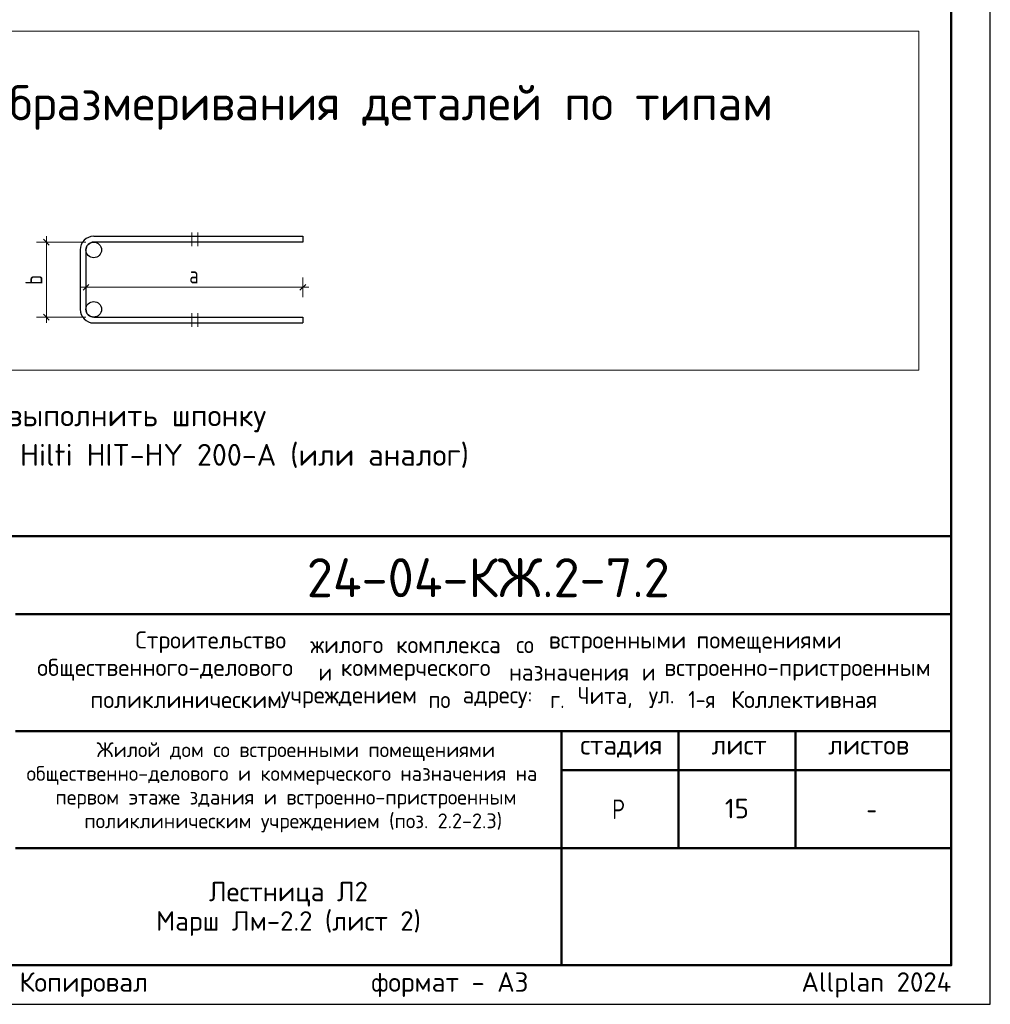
# Model space of a CAD drawing. Header units: millimetres. Extents: x 0 to 21000, y -5 to 14850.
# Tile 19 of 28: x 14777 to 21000, y 0 to 6312. Entities that reach past the tile are written whole.
import ezdxf

# ---------------------------------------------------------------- set-up
doc = ezdxf.new("R2010")
doc.units = ezdxf.units.MM
doc.layers.add('Standard', color=7, linetype='Continuous', lineweight=25)
doc.layers.add('Надписи', color=7, linetype='Continuous', lineweight=25)
doc.styles.add('ISOCPEUR', font='txt')

msp = doc.modelspace()

# ---------------------------------------------------------------- linework, layer by layer
at = {"layer": 'Standard', "color": 7, "linetype": 'Continuous', "lineweight": 13, "transparency": 33554687}
for p, q in [((14948.2, 4885.6), (14948.2, 4923.1)), ((15881, 4948.1), (15881, 4860.6)), ((15918.5, 4860.6), (15918.5, 4948.1)), ((14948.2, 4885.6), (14885.7, 4885.6)), ((14948.2, 4885.6), (15010.7, 4885.6)), ((14948.2, 4885.6), (15201.7, 4885.6)), ((15201.7, 4596), (15201.7, 4658.5)), ((16592.2, 4596), (16592.2, 4658.5)), ((15201.7, 4596), (15164.2, 4596)), ((15201.7, 4596), (15201.7, 4533.5)), ((15201.7, 4596), (16592.2, 4596)), ((16592.2, 4596), (16592.2, 4533.5)), ((16592.2, 4596), (16629.7, 4596)), ((15881, 4430.1), (15881, 4342.6)), ((15918.5, 4342.6), (15918.5, 4430.1)), ((14948.2, 4405.1), (14885.7, 4405.1)), ((14948.2, 4405.1), (15010.7, 4405.1)), ((14948.2, 4405.1), (15201.7, 4405.1)), ((14948.2, 4405.1), (14948.2, 4367.6))]:
    msp.add_line(p, q, dxfattribs=at)
at = {"layer": 'Standard', "color": 7, "linetype": 'Continuous', "lineweight": 25, "transparency": 33554687}
for p, q in [((14929.4, 4904.3), (14966.9, 4866.8)), ((15164.2, 4835.6), (15164.2, 4455.1)), ((15201.7, 4835.6), (15201.7, 4455.1)), ((15183, 4577.3), (15220.5, 4614.8)), ((16573.5, 4577.3), (16611, 4614.8)), ((14929.4, 4423.8), (14966.9, 4386.3)), ((15251.7, 4405.1), (16592.2, 4405.1)), ((15251.7, 4367.6), (16592.2, 4367.6)), ((16592.2, 4405.1), (16592.2, 4367.6)), ((20750, 250), (20750, 3000)), ((11500, 250), (20750, 250)), ((11500, 250), (20750, 250)), ((11500, 250), (20750, 250))]:
    msp.add_line(p, q, dxfattribs=at)
at = {"layer": 'Standard', "color": 7, "linetype": 'Continuous', "lineweight": 50, "transparency": 33554687}
for p, q in [((11500, 3000), (20750, 3000)), ((14750, 2500), (20750, 2500)), ((14750, 1750), (20750, 1750)), ((18250, 1000), (18250, 1750)), ((19000, 1000), (19000, 1750)), ((19750, 1000), (19750, 1750)), ((18250, 1500), (20750, 1500)), ((14750, 1000), (20750, 1000)), ((18250, 250), (18250, 1000)), ((18250, 250), (18250, 1000))]:
    msp.add_line(p, q, dxfattribs=at)
at = {"layer": 'Standard', "color": 7, "linetype": 'Continuous', "lineweight": 25, "transparency": 33554687}
msp.add_lwpolyline([(0, 0), (21000, 0), (21000, 14850), (0, 14850), (0, 0)], close=True, dxfattribs=at)
at = {"layer": 'Standard', "color": 7, "linetype": 'Continuous', "lineweight": 13, "transparency": 33554687}
for points in [[(21000, 14850), (0, 14850), (0, 0), (21000, 0), (21000, 14850)], [(20542.5, 6238.6), (11746.9, 6238.6), (11746.9, 4065.8), (20542.5, 4065.8), (20542.5, 6238.6)], [(14948.2, 4885.6), (14948.2, 4563.2), (14948.2, 4563.2), (14948.2, 4405.1)]]:
    msp.add_lwpolyline(points, dxfattribs=at)
at = {"layer": 'Standard', "color": 7, "linetype": 'Continuous', "lineweight": 50, "transparency": 33554687}
msp.add_lwpolyline([(1000, 14600), (20750, 14600), (20750, 250), (1000, 250), (1000, 14600)], close=True, dxfattribs=at)
at = {"layer": 'Standard', "color": 7, "linetype": 'Continuous', "lineweight": 25, "transparency": 33554687}
for points in [[(15251.7, 4923.1), (16592.2, 4923.1), (16592.2, 4885.6), (15251.7, 4885.6)], [(20750, 3000), (11500, 3000), (11500, 250), (20750, 250), (20750, 3000)]]:
    msp.add_lwpolyline(points, dxfattribs=at)
at = {"layer": 'Standard', "color": 9, "linetype": 'Continuous', "lineweight": -3, "true_color": 0xc7c7c7, "transparency": 33554687}
for centre in [(15251.7, 4835.6), (15251.7, 4455.1)]:
    msp.add_circle(centre, 50, dxfattribs=at)
at = {"layer": 'Standard', "color": 7, "linetype": 'Continuous', "lineweight": 25, "transparency": 33554687}
for centre, radius, start, end in [((15251.7, 4835.6), 87.5, 90, 180), ((15251.7, 4835.6), 50, 90, 180), ((15251.7, 4455.1), 87.5, 180, 270), ((15251.7, 4455.1), 50, 180, 270)]:
    msp.add_arc(centre, radius, start, end, dxfattribs=at)

# ---------------------------------------------------------------- texts
at = {"layer": 'Standard', "color": 7, "linetype": 'Continuous', "lineweight": 50, "transparency": 33554687, "attachment_point": 7, "style": 'ISOCPEUR'}
for s, insert, char_height, width in [('\\W0.99;Схема образмеривания деталей по типам', (13654, 5605.6), 225, 6104.361), ('\\W0.98;24-04-КЖ.2-7.2', (16617.6, 2609.1), 250, 2520.794)]:
    msp.add_mtext(s, dxfattribs=dict(at, insert=insert, char_height=char_height, width=width))
at = {"layer": 'Standard', "color": 7, "linetype": 'Continuous', "lineweight": 25, "transparency": 33554687, "insert": (14923.2, 4612.3), "char_height": 110, "width": 119.686, "attachment_point": 7, "rotation": 90, "style": 'ISOCPEUR'}
msp.add_mtext('\\W0.78;b', dxfattribs=at)
at = {"layer": 'Standard', "color": 7, "linetype": 'Continuous', "lineweight": 25, "transparency": 33554687, "attachment_point": 7, "style": 'ISOCPEUR'}
for s, insert, char_height, width in [('\\W0.78;a', (15864, 4621), 110, 119.686), ('\\W0.98;Строительство ', (15518.6, 2250.8), 110, 1175.348), ('\\W0.96;жилого ', (16640.6, 2250.8), 110, 602.55), ('\\W0.97;комплекса ', (17190.6, 2250.8), 110, 823.039), ('\\W0.90;со ', (17960.6, 2250.8), 110, 258.739), ('\\W0.98;встроенными ', (18169.6, 2250.8), 110, 999.233), ('\\W0.98;помещениями', (19115.6, 2250.8), 110, 955.088), ('\\W0.99;общественного-делового ', (14888.9, 2074.8), 110, 1857.162), ('\\W0.87;и ', (16692.9, 2074.8), 110, 190.617), ('\\W0.98;коммерческого ', (16835.9, 2074.8), 110, 1131.214), ('\\W0.97;назначения ', (17913.9, 2074.8), 110, 905.516), ('\\W0.87;и ', (18766.4, 2074.8), 110, 190.609), ('\\W0.99;встроенно-пристроенным', (18909.4, 2074.8), 110, 1791.218), ('\\W0.98;поликлиническим ', (15229.9, 1898.8), 110, 1274.191), ('\\W0.98;учреждением ', (16450.9, 1898.8), 110, 999.123), ('\\W0.91;по ', (17396.9, 1898.8), 110, 269.87), ('\\W0.96;адресу: ', (17616.9, 1898.8), 110, 613.612), ('\\W0.89;г. ', (18177.9, 1898.8), 110, 224.789), ('\\W0.95;Чита, ', (18353.9, 1898.8), 110, 508.778), ('\\W0.92;ул. ', (18810.4, 1898.8), 110, 303.428), ('\\W0.86;1-я ', (19063.4, 1898.8), 110, 322.299), ('\\W0.98;Коллективная', (19338.4, 1898.8), 110, 1021.088), ('\\W0.99;стадия    лист     листов', (18371.3, 1581.1), 125, 2186.296), ('\\W0.80;Р', (18575, 1187.5), 125, 149.931), ('\\W0.78;-', (20206.2, 1187.5), 125, 135.997)]:
    msp.add_mtext(s, dxfattribs=dict(at, insert=insert, char_height=char_height, width=width))
at = {"layer": 'Standard', "color": 7, "linetype": 'Continuous', "lineweight": 13, "transparency": 33554687, "insert": (11500, 3845.3), "char_height": 140, "width": 6253.45, "attachment_point": 1, "line_spacing_factor": 1.084337}
msp.add_mtext('\\A1;{\\fISOCPEUR|i0|b0;\\H139.999998;\\W1.000000;\\C7;1. По периметру площадки в стене выполнить шпонку}\\P{\\fISOCPEUR|i0|b0;\\H139.999998;\\W1.000000;\\C7;Арматуру установить на хим. анкер Hilti HIT-HY 200-A (или аналог)}\\P{\\fISOCPEUR|i0|b0;\\H139.999998;\\W1.000000;\\C7;2. Общие указания см. лист 1}\\P', dxfattribs=at)
at = {"layer": 'Standard', "color": 7, "linetype": 'Continuous', "lineweight": 18, "transparency": 33554687, "char_height": 95, "attachment_point": 7, "style": 'ISOCPEUR'}
for s, insert, width in [('\\W0.99;Жилой дом со встроенными помещениями', (15269.8, 1558.7), 2506.356), ('\\W0.99;общественно-делового и коммерческого назначения на', (14820.9, 1406.7), 3403.402), ('\\W0.99;первом этаже здания и встроенно-пристроенным', (15006.1, 1254.7), 3033.239), ('\\W0.99;поликлиническим учреждением (поз. 2.2-2.3)', (15191.4, 1102.7), 2662.626)]:
    msp.add_mtext(s, dxfattribs=dict(at, insert=insert, width=width))
at = {"layer": 'Standard', "color": 7, "linetype": 'Continuous', "lineweight": 25, "transparency": 33554687, "insert": (16500, 785.4), "char_height": 125, "width": 1733.438, "attachment_point": 2, "line_spacing_factor": 0.903614}
msp.add_mtext('\\A1;{\\fISOCPEUR|i0|b0;\\H125.000000;\\W1.000000;\\C7;Лестница Л2}\\P{\\fISOCPEUR|i0|b0;\\H125.000000;\\W1.000000;\\C7;Марш Лм-2.2 (лист 2)}\\P', dxfattribs=at)
at = {"layer": 'Standard', "color": 8, "linetype": 'Continuous', "lineweight": 13, "transparency": 33554687, "insert": (20750, 123.9), "char_height": 125, "width": 5874.732, "attachment_point": 6, "style": 'ISOCPEUR'}
msp.add_mtext('\\A1;{\\fISOCPEUR|i0|b0;\\H125.000000;\\W1.000000;\\C8;Копировал                  формат - А3                      Allplan 2024}\\P', dxfattribs=at)
at = {"layer": 'Надписи', "color": 7, "linetype": 'Continuous', "lineweight": 13, "transparency": 33554687, "insert": (19375, 1255), "char_height": 125, "width": 196.875, "attachment_point": 5, "style": 'ISOCPEUR'}
msp.add_mtext('\\A1;{\\fISOCPEUR|i0|b0;\\H125.000000;\\W1.000000;\\C7;15}\\P', dxfattribs=at)

doc.saveas('drawing.dxf')
